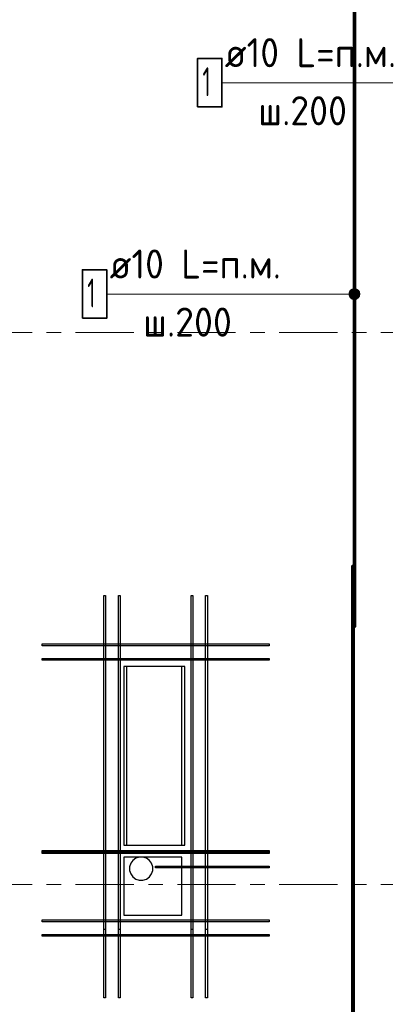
# Model space of a CAD drawing. Header units: metres. Extents: x -38 to 100, y -15 to 21.
# Tile 43 of 246: x 56.49 to 59, y 8.18 to 14.95. Entities that reach past the tile are written whole.
import ezdxf

# ---------------------------------------------------------------- set-up
doc = ezdxf.new("R2010")
doc.units = ezdxf.units.M
doc.linetypes.add('______11', pattern=[0.5, 0.4, -0.05, 0, -0.05])
doc.linetypes.add('______5', pattern=[1.1, 0.8, -0.1, 0.1, -0.1])
for name, color, linetype, lineweight in [('XR$1$Осевая линия (1)', 7, '______5', 13), ('XR$5$Арм. стержнями нижней зоны', 180, 'Continuous', 35), ('XR$5$Арм.стержн. Доп. арматура', 180, 'Continuous', 35), ('XR$5$Перекрытие (1)', 7, 'Continuous', 35), ('XR$7$Арм. стержнями нижней зоны', 180, 'Continuous', 35), ('XR$7$Арм.стержн. Доп. арматура', 180, 'Continuous', 35), ('XR$7$Перекрытие (1)', 7, 'Continuous', 35)]:
    doc.layers.add(name, color=color, linetype=linetype, lineweight=lineweight)
doc.styles.add('ISOCPEUR', font='txt')

msp = doc.modelspace()

# ---------------------------------------------------------------- hatches: boundary and pattern name
at = {"layer": 'XR$5$Арм. стержнями нижней зоны', "linetype": 'Continuous', "lineweight": 13, "transparency": 33554687}
for points in [[(58.7553, 13.0848), (58.7688, 13.0338), (58.7688, 13.0983)], [(58.7688, 13.0983), (58.7875, 13.0285), (58.7875, 13.1035)], [(58.7688, 13.0983), (58.7688, 13.0338), (58.7875, 13.0285)], [(58.7875, 13.1035), (58.7875, 13.0285), (58.8062, 13.0338)], [(58.7875, 13.1035), (58.8062, 13.0338), (58.8062, 13.0983)], [(58.8062, 13.0983), (58.8062, 13.0338), (58.8197, 13.0473)], [(58.8062, 13.0983), (58.8197, 13.0473), (58.8197, 13.0848)], [(58.7553, 13.0473), (58.7553, 13.0848), (58.75, 13.066)], [(58.7553, 13.0848), (58.7553, 13.0473), (58.7688, 13.0338)], [(58.8197, 13.0848), (58.8197, 13.0473), (58.825, 13.066)]]:
    msp.add_hatch(color=7, dxfattribs=at).paths.add_polyline_path(points)

# ---------------------------------------------------------------- linework, layer by layer
at = {"layer": 'XR$1$Осевая линия (1)', "color": 253, "linetype": '______11', "lineweight": 13, "true_color": 0xa0a0a0, "transparency": 33554687}
for p, q in [((-2.63, 12.8), (62.6, 12.8)), ((-2.63, 9), (62.6, 9))]:
    msp.add_line(p, q, dxfattribs=at)
at = {"layer": 'XR$5$Арм. стержнями нижней зоны', "color": 7, "linetype": 'Continuous', "lineweight": 13, "transparency": 33554687}
for p, q in [((58.7875, 13.1035), (58.7875, 13.1035)), ((57.0836, 13.066), (58.3636, 13.066)), ((58.3636, 13.066), (58.7875, 13.066)), ((58.75, 13.066), (58.75, 13.066)), ((58.7875, 13.0285), (58.7875, 13.0285)), ((58.825, 13.066), (58.825, 13.066))]:
    msp.add_line(p, q, dxfattribs=at)
at = {"layer": 'XR$5$Арм. стержнями нижней зоны', "color": 4, "linetype": 'Continuous', "lineweight": 50, "transparency": 33554687}
for points in [[(58.7925, 16.6252), (58.7925, 10.7752), (58.7825, 10.7752), (58.7825, 16.6252), (58.7925, 16.6252)], [(58.7825, 11.1952), (58.7825, -0.2248), (58.7725, -0.2248), (58.7725, 11.1952), (58.7825, 11.1952)]]:
    msp.add_lwpolyline(points, dxfattribs=at)
at = {"layer": 'XR$5$Арм. стержнями нижней зоны', "color": 7, "linetype": 'Continuous', "lineweight": 35, "transparency": 33554687}
msp.add_lwpolyline([(56.917, 12.8994), (57.0836, 12.8994), (57.0836, 13.2327), (56.917, 13.2327), (56.917, 12.8994)], dxfattribs=at)
at = {"layer": 'XR$5$Арм. стержнями нижней зоны', "color": 7, "linetype": 'Continuous', "lineweight": 13, "transparency": 33554687}
msp.add_circle((58.7875, 13.066), 0.0375, dxfattribs=at)
at = {"layer": 'XR$5$Арм.стержн. Доп. арматура', "color": 34, "linetype": 'Continuous', "lineweight": 25, "transparency": 33554687}
for points in [[(57.0639, 8.2201), (57.064, 10.9907), (57.076, 10.9907), (57.0759, 8.2201), (57.0639, 8.2201)], [(57.0639, 8.2201), (57.064, 10.9907), (57.076, 10.9907), (57.0759, 8.2201), (57.0639, 8.2201)], [(57.1639, 8.2201), (57.164, 10.9907), (57.176, 10.9907), (57.1759, 8.2201), (57.1639, 8.2201)], [(57.1639, 8.2201), (57.164, 10.9907), (57.176, 10.9907), (57.1759, 8.2201), (57.1639, 8.2201)], [(57.6639, 8.2201), (57.664, 10.9907), (57.676, 10.9907), (57.6759, 8.2201), (57.6639, 8.2201)], [(57.6639, 8.2201), (57.664, 10.9907), (57.676, 10.9907), (57.6759, 8.2201), (57.6639, 8.2201)], [(57.7639, 8.2201), (57.764, 10.9907), (57.776, 10.9907), (57.7759, 8.2201), (57.7639, 8.2201)], [(57.7639, 8.2201), (57.764, 10.9907), (57.776, 10.9907), (57.7759, 8.2201), (57.7639, 8.2201)], [(58.1999, 10.6442), (56.6399, 10.6442), (56.6399, 10.6562), (58.1999, 10.6562), (58.1999, 10.6442)], [(58.1999, 10.6442), (56.6399, 10.6442), (56.6399, 10.6562), (58.1999, 10.6562), (58.1999, 10.6442)], [(58.1999, 10.5442), (56.6399, 10.5442), (56.6399, 10.5562), (58.1999, 10.5562), (58.1999, 10.5442)], [(58.1999, 10.5442), (56.6399, 10.5442), (56.6399, 10.5562), (58.1999, 10.5562), (58.1999, 10.5442)], [(58.1999, 9.2225), (56.6399, 9.2225), (56.6399, 9.2345), (58.1999, 9.2345), (58.1999, 9.2225)], [(58.1999, 9.2225), (56.6399, 9.2225), (56.6399, 9.2345), (58.1999, 9.2345), (58.1999, 9.2225)], [(58.1999, 8.7441), (56.6399, 8.7441), (56.6399, 8.7561), (58.1999, 8.7561), (58.1999, 8.7441)], [(58.1999, 8.7441), (56.6399, 8.7441), (56.6399, 8.7561), (58.1999, 8.7561), (58.1999, 8.7441)], [(58.1999, 8.6441), (56.6399, 8.6441), (56.6399, 8.6561), (58.1999, 8.6561), (58.1999, 8.6441)], [(58.1999, 8.6441), (56.6399, 8.6441), (56.6399, 8.6561), (58.1999, 8.6561), (58.1999, 8.6441)]]:
    msp.add_lwpolyline(points, dxfattribs=at)
at = {"layer": 'XR$5$Перекрытие (1)', "color": 7, "linetype": 'Continuous', "lineweight": 25, "transparency": 33554687}
for p, q in [((57.2005, 10.5002), (57.2005, 9.2702)), ((57.6005, 10.5002), (57.2005, 10.5002)), ((57.6005, 9.2702), (57.6005, 10.5002)), ((57.2005, 9.2702), (57.6005, 9.2702)), ((57.6005, 9.1893), (57.2005, 9.1892)), ((57.2005, 9.1892), (57.2005, 8.7892)), ((57.6005, 8.7893), (57.6005, 9.1893)), ((57.2005, 8.7892), (57.6005, 8.7893))]:
    msp.add_line(p, q, dxfattribs=at)
at = {"layer": 'XR$7$Арм. стержнями нижней зоны', "color": 7, "linetype": 'Continuous', "lineweight": 13, "transparency": 33554687}
msp.add_line((57.8756, 14.5212), (59.1556, 14.5212), dxfattribs=at)
at = {"layer": 'XR$7$Арм. стержнями нижней зоны', "color": 7, "linetype": 'Continuous', "lineweight": 35, "transparency": 33554687}
msp.add_lwpolyline([(57.7089, 14.3546), (57.8756, 14.3546), (57.8756, 14.6879), (57.7089, 14.6879), (57.7089, 14.3546)], dxfattribs=at)
at = {"layer": 'XR$7$Арм.стержн. Доп. арматура', "color": 34, "linetype": 'Continuous', "lineweight": 25, "transparency": 33554687}
for points in [[(57.0639, 8.6902), (57.064, 10.9907), (57.076, 10.9907), (57.0759, 8.6902), (57.0639, 8.6902)], [(57.0639, 8.6902), (57.064, 10.9907), (57.076, 10.9907), (57.0759, 8.6902), (57.0639, 8.6902)], [(57.1639, 8.6902), (57.164, 10.9907), (57.176, 10.9907), (57.1759, 8.6902), (57.1639, 8.6902)], [(57.1639, 8.6902), (57.164, 10.9907), (57.176, 10.9907), (57.1759, 8.6902), (57.1639, 8.6902)], [(57.6639, 8.6902), (57.664, 10.9907), (57.676, 10.9907), (57.6759, 8.6902), (57.6639, 8.6902)], [(57.6639, 8.6902), (57.664, 10.9907), (57.676, 10.9907), (57.6759, 8.6902), (57.6639, 8.6902)], [(57.7639, 8.6902), (57.764, 10.9907), (57.776, 10.9907), (57.7759, 8.6902), (57.7639, 8.6902)], [(57.7639, 8.6902), (57.764, 10.9907), (57.776, 10.9907), (57.7759, 8.6902), (57.7639, 8.6902)], [(58.1999, 10.6442), (56.6399, 10.6442), (56.6399, 10.6562), (58.1999, 10.6562), (58.1999, 10.6442)], [(58.1999, 10.6442), (56.6399, 10.6442), (56.6399, 10.6562), (58.1999, 10.6562), (58.1999, 10.6442)], [(58.1999, 10.5442), (56.6399, 10.5442), (56.6399, 10.5562), (58.1999, 10.5562), (58.1999, 10.5442)], [(58.1999, 10.5442), (56.6399, 10.5442), (56.6399, 10.5562), (58.1999, 10.5562), (58.1999, 10.5442)], [(58.1999, 9.2143), (56.6399, 9.2143), (56.6399, 9.2263), (58.1999, 9.2263), (58.1999, 9.2143)], [(58.1999, 9.2143), (56.6399, 9.2143), (56.6399, 9.2263), (58.1999, 9.2263), (58.1999, 9.2143)], [(58.1999, 9.1143), (57.4199, 9.1143), (57.4199, 9.1263), (58.1999, 9.1263), (58.1999, 9.1143)], [(58.1999, 9.1143), (57.4199, 9.1143), (57.4199, 9.1263), (58.1999, 9.1263), (58.1999, 9.1143)]]:
    msp.add_lwpolyline(points, dxfattribs=at)
at = {"layer": 'XR$7$Перекрытие (1)', "color": 7, "linetype": 'Continuous', "lineweight": 25, "transparency": 33554687}
for p, q in [((57.2198, 10.5002), (57.22, 9.2702)), ((57.6198, 10.5002), (57.2198, 10.5002)), ((57.62, 9.2702), (57.6198, 10.5002)), ((57.22, 9.2702), (57.62, 9.2702)), ((57.2635, 9.1663), (57.2486, 9.1459)), ((57.2839, 9.1811), (57.2635, 9.1663)), ((57.3079, 9.1889), (57.2839, 9.1811)), ((57.3331, 9.1889), (57.3079, 9.1889)), ((57.3571, 9.1811), (57.3331, 9.1889)), ((57.3775, 9.1663), (57.3571, 9.1811)), ((57.3924, 9.1459), (57.3775, 9.1663)), ((57.2486, 9.1459), (57.2408, 9.1219)), ((57.2408, 9.1219), (57.2408, 9.0966)), ((57.2408, 9.0966), (57.2486, 9.0726)), ((57.4002, 9.1219), (57.3924, 9.1459)), ((57.3924, 9.0726), (57.4002, 9.0966)), ((57.4002, 9.0966), (57.4002, 9.1219)), ((57.2486, 9.0726), (57.2635, 9.0522)), ((57.2635, 9.0522), (57.2839, 9.0374)), ((57.2839, 9.0374), (57.3079, 9.0296)), ((57.3079, 9.0296), (57.3331, 9.0296)), ((57.3331, 9.0296), (57.3571, 9.0374)), ((57.3571, 9.0374), (57.3775, 9.0522)), ((57.3775, 9.0522), (57.3924, 9.0726))]:
    msp.add_line(p, q, dxfattribs=at)

# ---------------------------------------------------------------- texts
at = {"layer": 'XR$5$Арм. стержнями нижней зоны', "color": 7, "linetype": 'Continuous', "lineweight": 25, "transparency": 33554687, "char_height": 0.2, "attachment_point": 7, "style": 'ISOCPEUR'}
for s, insert, width in [('\\W0.94;ø10 L=п.м.', (57.1036, 13.1727), 1.333221), ('\\W0.56;1', (56.9503, 12.9727), 0.155556), ('\\W0.95;ш.200 ', (57.3336, 12.7727), 0.874664)]:
    msp.add_mtext(s, dxfattribs=dict(at, insert=insert, width=width))
at = {"layer": 'XR$7$Арм. стержнями нижней зоны', "color": 7, "linetype": 'Continuous', "lineweight": 25, "transparency": 33554687, "char_height": 0.2, "attachment_point": 7, "style": 'ISOCPEUR'}
for s, insert, width in [('\\W0.94;ø10 L=п.м.', (57.8956, 14.6279), 1.333221), ('\\W0.56;1', (57.7423, 14.4279), 0.155556), ('\\W0.95;ш.200 ', (58.1256, 14.2279), 0.874664)]:
    msp.add_mtext(s, dxfattribs=dict(at, insert=insert, width=width))

doc.saveas('drawing.dxf')
